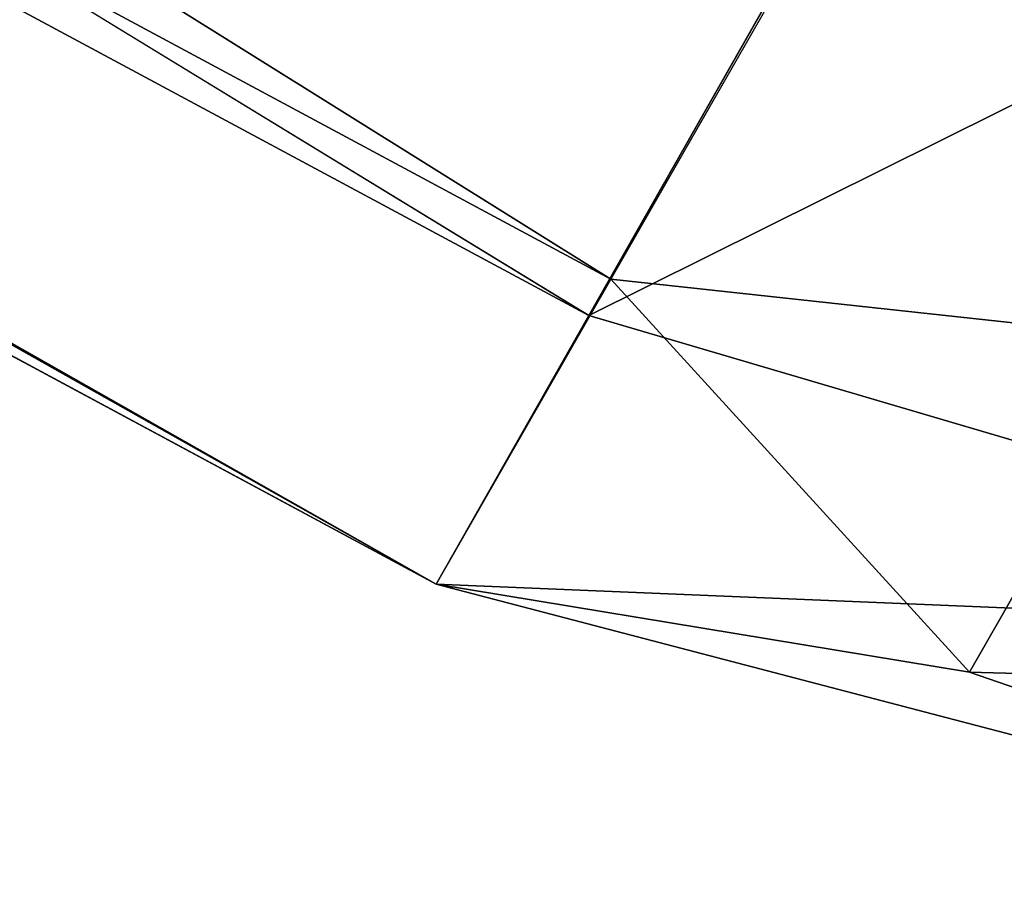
# Model space of a CAD drawing. Header units: inches. Extents: x 0 to 31.9, y -32.8 to 0.
# Tile 144 of 256: x 17.61 to 17.7167, y -32.7076 to -32.6138. Entities that reach past the tile are written whole.
import ezdxf

# ---------------------------------------------------------------- set-up
doc = ezdxf.new("R2010")
doc.units = ezdxf.units.IN
doc.header["$LTSCALE"] = 0.03937
doc.header["$MEASUREMENT"] = 0
doc.layers.add('A-FURN-3-ST-BK', color=151, linetype='Continuous')

msp = doc.modelspace()

# ---------------------------------------------------------------- meshes
at = {"layer": 'A-FURN-3-ST-BK'}
mesh = msp.add_polyface(dxfattribs=at)
corners = [(17.65512, -32.67502, 5.25), (17.77977, -32.70764, 32.5), (17.65512, -32.67502, 32.5), (17.67405, -32.64197, 32.69133), (17.71289, -32.68455, 32.61729), (19.70375, -29.12321, 5), (16.31, -31.66772, 5), (14.80638, -30.94668, 5), (18.21162, -28.31573, 5), (13.27098, -30.29605, 5), (16.68646, -27.57251, 5), (16.19671, -31.89058, 32.5), (16.21427, -31.85681, 32.69134), (16.2637, -31.76035, 32.85355), (17.7279, -32.54793, 32.85356), (16.33753, -31.61592, 32.96194), (17.80853, -32.40714, 32.96188), (16.42456, -31.44551, 33), (17.90361, -32.24114, 33), (14.91024, -30.71927, 33), (14.83127, -30.89355, 32.96194), (14.76428, -31.04129, 32.85355), (14.71944, -31.13996, 32.69134), (14.70354, -31.17454, 32.5), (16.19671, -31.89058, 5.25), (14.70354, -31.17454, 5.25), (17.77861, -32.45765, 5), (17.71686, -32.56633, 5.03349), (16.25336, -31.77915, 5.03349), (14.75496, -31.06061, 5.03349), (17.67166, -32.64589, 5.125), (16.21189, -31.86072, 5.125), (14.71731, -31.14401, 5.125), (19.3981, -29.65261, 33), (17.92935, -28.85795, 33), (13.36389, -30.06396, 33), (16.42812, -28.12652, 33), (11.78885, -29.48099, 33), (14.89711, -27.45965, 33), (18.09847, -28.53152, 32.96592), (16.58297, -27.79309, 32.96592)]
mesh.append_faces([[corners[k] for k in face] for face in [(0, 1, 2), (3, 2, 4), (5, 6, 7), (5, 7, 8), (8, 7, 9), (8, 9, 10), (11, 2, 12), (12, 2, 3), (12, 3, 13), (13, 3, 14), (13, 14, 15), (15, 14, 16), (15, 16, 17), (17, 16, 18), (17, 19, 15), (15, 19, 20), (15, 20, 21, 13), (13, 21, 22, 12), (12, 22, 11), (11, 22, 23), (0, 2, 24), (24, 2, 11), (24, 11, 25), (25, 11, 23), (26, 27, 6), (6, 27, 28), (6, 28, 7), (7, 28, 29), (27, 30, 28), (28, 30, 31), (28, 31, 32, 29), (30, 0, 31), (31, 0, 24), (31, 24, 32), (32, 24, 25), (17, 33, 19), (19, 33, 34), (19, 34, 35), (35, 34, 36), (37, 36, 38), (34, 39, 40)]])
mesh = msp.add_polyface(dxfattribs=at)
corners = [(17.99512, -32.58265, 5.25), (17.99512, -32.58265, 32.5), (17.90411, -32.67386, 5.25), (17.90411, -32.67386, 32.5), (17.77977, -32.70764, 5.25), (17.77977, -32.70764, 32.5), (17.65512, -32.67502, 5.25), (17.71289, -32.68455, 32.61729), (17.65512, -32.67502, 32.5), (17.85024, -32.68833, 32.60128), (17.88717, -32.67565, 32.59408), (17.95106, -32.63488, 32.57762), (17.96482, -32.61102, 32.65079), (17.90382, -32.64674, 32.68277), (17.98685, -32.57284, 32.71538), (17.93048, -32.60045, 32.76106), (18.01594, -32.52242, 32.76759), (17.96569, -32.53932, 32.82437), (18.00464, -32.56616, 32.59567), (18.03173, -32.51923, 32.67678), (17.67405, -32.64197, 32.69133), (17.73359, -32.64843, 32.72783), (17.7279, -32.54793, 32.85356), (17.76673, -32.59064, 32.8254), (17.81049, -32.51433, 32.90426), (17.89683, -32.60735, 32.78105), (17.93471, -32.54153, 32.84921), (17.86816, -32.65719, 32.69676), (17.96611, -32.5659, 5.125), (17.91123, -32.64876, 5.15842), (17.78951, -32.68062, 5.13746), (17.67166, -32.64589, 5.125), (17.78621, -32.58889, 5.03736), (17.90808, -32.56123, 5.0629), (17.88686, -32.52015, 5.03349), (17.71686, -32.56633, 5.03349)]
mesh.append_faces([[corners[k] for k in face] for face in [(0, 1, 2), (2, 1, 3), (2, 3, 4), (4, 3, 5), (4, 5, 6), (7, 8, 5), (7, 5, 9), (9, 5, 3), (9, 3, 10), (10, 3, 11), (10, 11, 12, 13), (13, 12, 14, 15), (15, 14, 16, 17), (3, 1, 11), (11, 1, 18), (11, 18, 12), (12, 18, 19), (12, 19, 14), (20, 21, 22), (22, 21, 23), (22, 23, 24), (24, 23, 25, 26), (26, 25, 15, 17), (21, 20, 7), (21, 7, 9, 27), (27, 9, 10, 13), (27, 13, 15, 25), (25, 23, 21, 27), (28, 0, 29), (29, 0, 2), (29, 2, 30), (30, 2, 4), (30, 4, 6), (6, 31, 30), (30, 31, 32), (30, 32, 33, 29), (29, 33, 28), (34, 33, 32), (35, 32, 31), (1, 19, 18)]])

doc.saveas('drawing.dxf')
